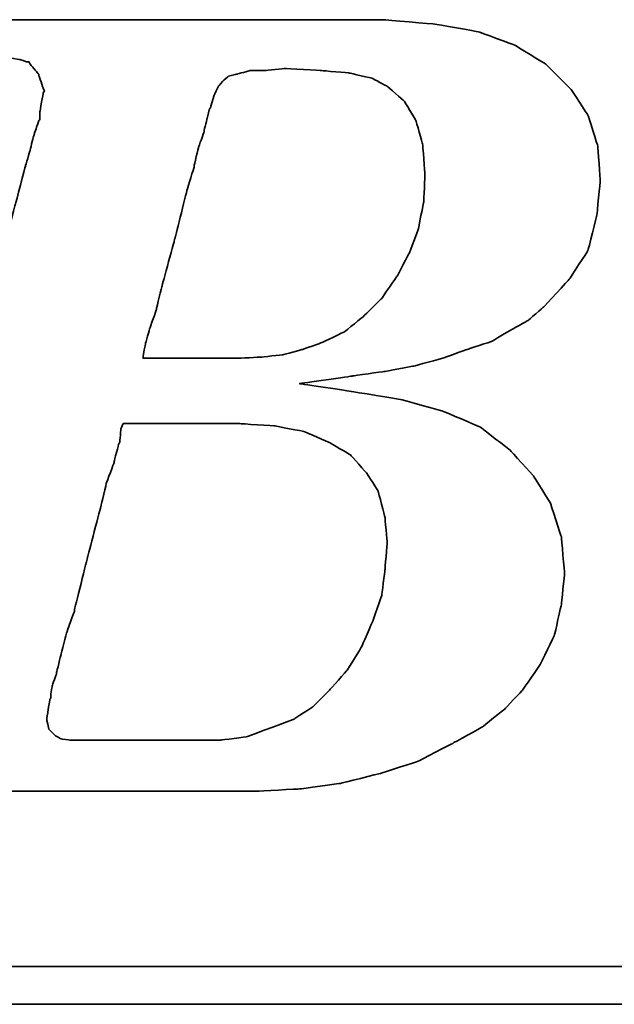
# Model space of a CAD drawing. Header units: millimetres. Extents: x 346 to 653, y 207 to 305.
# Tile 32 of 45: x 572.39 to 574.19, y 236.38 to 239.37. Entities that reach past the tile are written whole.
import ezdxf

# ---------------------------------------------------------------- set-up
doc = ezdxf.new("R2010")
doc.units = ezdxf.units.MM
doc.layers.add('DIM', color=4, linetype='Continuous')
doc.layers.add('layer 1', color=7, linetype='Continuous')

# ---------------------------------------------------------------- blocks, each defined once
blk = doc.blocks.new('TBI MOTION logo(完整正式版)')
at = {"layer": 'layer 1', "color": 22, "lineweight": 35}
for points, knots in [([(-64.65375, -6.86375), (-64.65375, -6.86375), (-64.84375, -7.29625), (-64.84375, -7.29625), (-64.84375, -7.29625), (-64.84375, -7.29625), (-64.86875, -7.34375), (-64.86875, -7.34375), (-64.86875, -7.34375), (-64.86875, -7.34375), (-64.86875, -7.36875), (-64.86875, -7.36875), (-64.86875, -7.36875), (-64.86875, -7.36875), (-65.15375, -7.65375), (-65.15375, -7.65375), (-65.15375, -7.65375), (-65.15375, -7.65375), (-65.17875, -7.65375), (-65.17875, -7.65375), (-65.17875, -7.65375), (-65.17875, -7.65375), (-65.20375, -7.67875), (-65.20375, -7.67875), (-65.20375, -7.67875), (-65.20375, -7.67875), (-65.58875, -7.87125), (-65.58875, -7.87125), (-65.58875, -7.87125), (-65.58875, -7.87125), (-65.63375, -7.87125), (-65.63375, -7.87125), (-65.63375, -7.87125), (-65.63375, -7.87125), (-65.65875, -7.89375), (-65.65875, -7.89375), (-65.65875, -7.89375), (-65.65875, -7.89375), (-66.09375, -7.94375), (-66.09375, -7.94375), (-66.09375, -7.94375), (-66.09375, -7.94375), (-66.11375, -7.94375), (-66.11375, -7.94375), (-66.11375, -7.94375), (-66.11375, -7.94375), (-66.16375, -7.94375), (-66.16375, -7.94375), (-66.16375, -7.94375), (-66.16375, -7.94375), (-66.30875, -7.94375), (-66.30875, -7.94375), (-66.30875, -7.94375), (-66.30875, -7.94375), (-66.69375, -7.94375), (-66.69375, -7.94375), (-66.69375, -7.94375), (-66.69375, -7.94375), (-67.07375, -7.94375), (-67.07375, -7.94375), (-67.07375, -7.94375), (-67.07375, -7.94375), (-67.12375, -7.94375), (-67.12375, -7.94375), (-67.12375, -7.94375), (-67.12375, -7.94375), (-67.12375, -7.96625), (-67.12375, -7.96625), (-67.12375, -7.96625), (-67.12375, -7.96625), (-67.14875, -7.99125), (-67.14875, -7.99125), (-67.14875, -7.99125), (-67.14875, -7.99125), (-67.24375, -8.34875), (-67.24375, -8.34875), (-67.24375, -8.34875), (-67.24375, -8.34875), (-67.31375, -8.68625), (-67.31375, -8.68625), (-67.31375, -8.68625), (-67.31375, -8.68625), (-67.26875, -8.68625), (-67.26875, -8.68625), (-67.26875, -8.68625), (-67.26875, -8.68625), (-67.07375, -8.68625), (-67.07375, -8.68625), (-67.07375, -8.68625), (-67.07375, -8.68625), (-66.54875, -8.68625), (-66.54875, -8.68625), (-66.54875, -8.68625), (-66.54875, -8.68625), (-65.82625, -8.68625), (-65.82625, -8.68625), (-65.82625, -8.68625), (-65.82625, -8.68625), (-65.01375, -8.68625), (-65.01375, -8.68625), (-65.01375, -8.68625), (-65.01375, -8.68625), (-64.05375, -8.68625), (-64.05375, -8.68625), (-64.05375, -8.68625), (-64.05375, -8.68625), (-62.08375, -8.68625), (-62.08375, -8.68625), (-62.08375, -8.68625), (-62.08375, -8.68625), (-60.06875, -8.68625), (-60.06875, -8.68625), (-60.06875, -8.68625), (-60.06875, -8.68625), (-59.10875, -8.68625), (-59.10875, -8.68625), (-59.10875, -8.68625), (-59.10875, -8.68625), (-58.29375, -8.68625), (-58.29375, -8.68625), (-58.29375, -8.68625), (-58.29375, -8.68625), (-57.57375, -8.68625), (-57.57375, -8.68625), (-57.57375, -8.68625), (-57.57375, -8.68625), (-57.04875, -8.68625), (-57.04875, -8.68625), (-57.04875, -8.68625), (-57.04875, -8.68625), (-56.85375, -8.68625), (-56.85375, -8.68625), (-56.85375, -8.68625), (-56.85375, -8.68625), (-56.70875, -8.68625), (-56.70875, -8.68625), (-56.70875, -8.68625), (-56.70875, -8.68625), (-56.61375, -8.68625), (-56.61375, -8.68625), (-56.61375, -8.68625), (-56.61375, -8.68625), (-56.56875, -8.68625), (-56.56875, -8.68625), (-56.56875, -8.68625), (-56.56875, -8.68625), (-55.65375, -8.63875), (-55.65375, -8.63875), (-55.65375, -8.63875), (-55.65375, -8.63875), (-54.76875, -8.51875), (-54.76875, -8.51875), (-54.76875, -8.51875), (-54.76875, -8.51875), (-53.90375, -8.30375), (-53.90375, -8.30375), (-53.90375, -8.30375), (-53.90375, -8.30375), (-53.08875, -8.03875), (-53.08875, -8.03875), (-53.08875, -8.03875), (-53.08875, -8.03875), (-52.34375, -7.65375), (-52.34375, -7.65375), (-52.34375, -7.65375), (-52.34375, -7.65375), (-51.69875, -7.29625), (-51.69875, -7.29625), (-51.69875, -7.29625), (-51.69875, -7.29625), (-51.21875, -6.91125), (-51.21875, -6.91125), (-51.21875, -6.91125), (-51.21875, -6.91125), (-50.83375, -6.50375), (-50.83375, -6.50375), (-50.83375, -6.50375), (-50.83375, -6.50375), (-50.44875, -5.94875), (-50.44875, -5.94875), (-50.44875, -5.94875), (-50.44875, -5.94875), (-50.13875, -5.30375), (-50.13875, -5.30375), (-50.13875, -5.30375), (-50.13875, -5.30375), (-49.99375, -4.65375), (-49.99375, -4.65375), (-49.99375, -4.65375), (-49.99375, -4.65375), (-49.92375, -3.98375), (-49.92375, -3.98375), (-49.92375, -3.98375), (-49.92375, -3.98375), (-49.99375, -3.19374), (-49.99375, -3.19374), (-49.99375, -3.19374), (-49.99375, -3.19374), (-50.23374, -2.44874), (-50.23374, -2.44874), (-50.23374, -2.44874), (-50.23374, -2.44874), (-50.59375, -1.87374), (-50.59375, -1.87374), (-50.59375, -1.87374), (-50.59375, -1.87374), (-51.09875, -1.31874), (-51.09875, -1.31874), (-51.09875, -1.31874), (-51.09875, -1.31874), (-51.74375, -0.81875), (-51.74375, -0.81875), (-51.74375, -0.81875), (-51.74375, -0.81875), (-52.53875, -0.48125), (-52.53875, -0.48125), (-52.53875, -0.48125), (-52.53875, -0.48125), (-53.47375, -0.21875), (-53.47375, -0.21875), (-53.47375, -0.21875), (-53.47375, -0.21875), (-54.52875, -0.04874), (-54.52875, -0.04874), (-54.52875, -0.04874), (-54.52875, -0.04874), (-55.65375, 0.12125), (-55.65375, 0.12125), (-55.65375, 0.12125), (-55.65375, 0.12125), (-54.50375, 0.28624), (-54.50375, 0.28624), (-54.50375, 0.28624), (-54.50375, 0.28624), (-53.83375, 0.38124), (-53.83375, 0.38124), (-53.83375, 0.38124), (-53.83375, 0.38124), (-53.18375, 0.50125), (-53.18375, 0.50125), (-53.18375, 0.50125), (-53.18375, 0.50125), (-52.55875, 0.66874), (-52.55875, 0.66874), (-52.55875, 0.66874), (-52.55875, 0.66874), (-52.03375, 0.86124), (-52.03375, 0.86124), (-52.03375, 0.86124), (-52.03375, 0.86124), (-51.50374, 1.03124), (-51.50374, 1.03124), (-51.50374, 1.03124), (-51.50374, 1.03124), (-51.09875, 1.27125), (-51.09875, 1.27125), (-51.09875, 1.27125), (-51.09875, 1.27125), (-50.71375, 1.48624), (-50.71375, 1.48624), (-50.71375, 1.48624), (-50.71375, 1.48624), (-50.37625, 1.77625), (-50.37625, 1.77625), (-50.37625, 1.77625), (-50.37625, 1.77625), (-49.82375, 2.37625), (-49.82375, 2.37625), (-49.82375, 2.37625), (-49.82375, 2.37625), (-49.41875, 2.99625), (-49.41875, 2.99625), (-49.41875, 2.99625), (-49.41875, 2.99625), (-49.22375, 3.76625), (-49.22375, 3.76625), (-49.22375, 3.76625), (-49.22375, 3.76625), (-49.15375, 4.50874), (-49.15375, 4.50874), (-49.15375, 4.50874), (-49.15375, 4.50874), (-49.20375, 5.25125), (-49.20375, 5.25125), (-49.20375, 5.25125), (-49.20375, 5.25125), (-49.41875, 5.92625), (-49.41875, 5.92625), (-49.41875, 5.92625), (-49.41875, 5.92625), (-49.77875, 6.47625), (-49.77875, 6.47625), (-49.77875, 6.47625), (-49.77875, 6.47625), (-50.33125, 7.02624), (-50.33125, 7.02624), (-50.33125, 7.02624), (-50.33125, 7.02624), (-51.00125, 7.43625), (-51.00125, 7.43625), (-51.00125, 7.43625), (-51.00125, 7.43625), (-51.79375, 7.72625), (-51.79375, 7.72625), (-51.79375, 7.72625), (-51.79375, 7.72625), (-52.72875, 7.89124), (-52.72875, 7.89124), (-52.72875, 7.89124), (-52.72875, 7.89124), (-53.83375, 7.98625), (-53.83375, 7.98625), (-53.83375, 7.98625), (-53.83375, 7.98625), (-53.92875, 7.98625), (-53.92875, 7.98625), (-53.92875, 7.98625), (-53.92875, 7.98625), (-54.26375, 7.98625), (-54.26375, 7.98625), (-54.26375, 7.98625), (-54.26375, 7.98625), (-54.74375, 7.98625), (-54.74375, 7.98625), (-54.74375, 7.98625), (-54.74375, 7.98625), (-55.36875, 7.98625), (-55.36875, 7.98625), (-55.36875, 7.98625), (-55.36875, 7.98625), (-56.13375, 7.98625), (-56.13375, 7.98625), (-56.13375, 7.98625), (-56.13375, 7.98625), (-56.94875, 7.98625), (-56.94875, 7.98625), (-56.94875, 7.98625), (-56.94875, 7.98625), (-58.77625, 7.98625), (-58.77625, 7.98625), (-58.77625, 7.98625), (-58.77625, 7.98625), (-60.59875, 7.98625), (-60.59875, 7.98625), (-60.59875, 7.98625), (-60.59875, 7.98625), (-61.41375, 7.98625), (-61.41375, 7.98625), (-61.41375, 7.98625), (-61.41375, 7.98625), (-62.17875, 7.98625), (-62.17875, 7.98625), (-62.17875, 7.98625), (-62.17875, 7.98625), (-62.80375, 7.98625), (-62.80375, 7.98625), (-62.80375, 7.98625), (-62.80375, 7.98625), (-63.30625, 7.98625), (-63.30625, 7.98625), (-63.30625, 7.98625), (-63.30625, 7.98625), (-63.57375, 7.98625), (-63.57375, 7.98625), (-63.57375, 7.98625), (-63.57375, 7.98625), (-63.57375, 7.96375), (-63.57375, 7.96375), (-63.57375, 7.96375), (-63.57375, 7.96375), (-63.59875, 7.94125), (-63.59875, 7.94125), (-63.59875, 7.94125), (-63.59875, 7.94125), (-63.69375, 7.55625), (-63.69375, 7.55625), (-63.69375, 7.55625), (-63.69375, 7.55625), (-63.76375, 7.24624), (-63.76375, 7.24624), (-63.76375, 7.24624), (-63.76375, 7.24624), (-63.23875, 7.24624), (-63.23875, 7.24624), (-63.23875, 7.24624), (-63.23875, 7.24624), (-62.75875, 7.24624), (-62.75875, 7.24624), (-62.75875, 7.24624), (-62.75875, 7.24624), (-62.61125, 7.24624), (-62.61125, 7.24624), (-62.61125, 7.24624), (-62.61125, 7.24624), (-62.56625, 7.24624), (-62.56625, 7.24624), (-62.56625, 7.24624), (-62.56625, 7.24624), (-62.22875, 7.24624), (-62.22875, 7.24624), (-62.22875, 7.24624), (-62.22875, 7.24624), (-62.20375, 7.24624), (-62.20375, 7.24624), (-62.20375, 7.24624), (-62.20375, 7.24624), (-62.17875, 7.21875), (-62.17875, 7.21875), (-62.17875, 7.21875), (-62.17875, 7.21875), (-61.96375, 7.17125), (-61.96375, 7.17125), (-61.96375, 7.17125), (-61.96375, 7.17125), (-61.72375, 7.12624), (-61.72375, 7.12624), (-61.72375, 7.12624), (-61.72375, 7.12624), (-61.70375, 7.12624), (-61.70375, 7.12624), (-61.70375, 7.12624), (-61.70375, 7.12624), (-61.55875, 7.07624), (-61.55875, 7.07624), (-61.55875, 7.07624), (-61.55875, 7.07624), (-61.50875, 7.07624), (-61.50875, 7.07624), (-61.50875, 7.07624), (-61.50875, 7.07624), (-61.48375, 7.02624), (-61.48375, 7.02624), (-61.48375, 7.02624), (-61.48375, 7.02624), (-61.31875, 6.83375), (-61.31875, 6.83375), (-61.31875, 6.83375), (-61.31875, 6.83375), (-61.29375, 6.81125), (-61.29375, 6.81125), (-61.29375, 6.81125), (-61.29375, 6.81125), (-61.29375, 6.78625), (-61.29375, 6.78625), (-61.29375, 6.78625), (-61.29375, 6.78625), (-61.19875, 6.50124), (-61.19875, 6.50124), (-61.19875, 6.50124), (-61.19875, 6.50124), (-61.17375, 6.45124), (-61.17375, 6.45124), (-61.17375, 6.45124), (-61.17375, 6.45124), (-61.19875, 6.40625), (-61.19875, 6.40625), (-61.19875, 6.40625), (-61.19875, 6.40625), (-61.26875, 5.99624), (-61.26875, 5.99624), (-61.26875, 5.99624), (-61.26875, 5.99624), (-61.26875, 5.85125), (-61.26875, 5.85125), (-61.26875, 5.85125), (-61.26875, 5.85125), (-61.26875, 5.82625), (-61.26875, 5.82625), (-61.26875, 5.82625), (-61.26875, 5.82625), (-61.29375, 5.80625), (-61.29375, 5.80625), (-61.29375, 5.80625), (-61.29375, 5.80625), (-61.34125, 5.66125), (-61.34125, 5.66125), (-61.34125, 5.66125), (-61.34125, 5.66125), (-61.41375, 5.44625), (-61.41375, 5.44625), (-61.41375, 5.44625), (-61.41375, 5.44625), (-61.48375, 5.15625), (-61.48375, 5.15625), (-61.48375, 5.15625), (-61.48375, 5.15625), (-61.58375, 4.82124), (-61.58375, 4.82124), (-61.58375, 4.82124), (-61.58375, 4.82124), (-61.79875, 4.00375), (-61.79875, 4.00375), (-61.79875, 4.00375), (-61.79875, 4.00375), (-62.05875, 2.99625), (-62.05875, 2.99625), (-62.05875, 2.99625), (-62.05875, 2.99625), (-62.34875, 1.91625), (-62.34875, 1.91625), (-62.34875, 1.91625), (-62.34875, 1.91625), (-62.97375, -0.41124), (-62.97375, -0.41124), (-62.97375, -0.41124), (-62.97375, -0.41124), (-63.59875, -2.75875), (-63.59875, -2.75875), (-63.59875, -2.75875), (-63.59875, -2.75875), (-63.88375, -3.86374), (-63.88375, -3.86374), (-63.88375, -3.86374), (-63.88375, -3.86374), (-64.14875, -4.82374), (-64.14875, -4.82374), (-64.14875, -4.82374), (-64.14875, -4.82374), (-64.36375, -5.64125), (-64.36375, -5.64125), (-64.36375, -5.64125), (-64.36375, -5.64125), (-64.43625, -5.97625), (-64.43625, -5.97625), (-64.43625, -5.97625), (-64.43625, -5.97625), (-64.50875, -6.28625), (-64.50875, -6.28625), (-64.50875, -6.28625), (-64.50875, -6.28625), (-64.50875, -6.30875), (-64.50875, -6.30875), (-64.50875, -6.30875), (-64.50875, -6.30875), (-64.57875, -6.50375), (-64.57875, -6.50375), (-64.57875, -6.50375), (-64.57875, -6.50375), (-64.62875, -6.69625), (-64.62875, -6.69625), (-64.62875, -6.69625), (-64.62875, -6.69625), (-64.62875, -6.76875), (-64.62875, -6.76875), (-64.62875, -6.76875), (-64.62875, -6.76875), (-64.62875, -6.81375), (-64.62875, -6.81375), (-64.62875, -6.81375), (-64.62875, -6.81375), (-64.62875, -6.83875), (-64.62875, -6.83875), (-64.62875, -6.83875), (-64.62875, -6.83875), (-64.65375, -6.86375), (-64.65375, -6.86375)], [0, 0, 0, 0, 0.00719424, 0.00719424, 0.00719424, 0.00719425, 0.01438849, 0.01438849, 0.01438849, 0.0143885, 0.02158273, 0.02158273, 0.02158273, 0.02158274, 0.02877698, 0.02877698, 0.02877698, 0.02877699, 0.03597122, 0.03597122, 0.03597122, 0.03597123, 0.04316547, 0.04316547, 0.04316547, 0.04316548, 0.05035971, 0.05035971, 0.05035971, 0.05035972, 0.05755396, 0.05755396, 0.05755396, 0.05755397, 0.0647482, 0.0647482, 0.0647482, 0.06474821, 0.07194245, 0.07194245, 0.07194245, 0.07194246, 0.07913669, 0.07913669, 0.07913669, 0.0791367, 0.08633094, 0.08633094, 0.08633094, 0.08633095, 0.09352518, 0.09352518, 0.09352518, 0.09352519, 0.10071942, 0.10071942, 0.10071942, 0.10071943, 0.10791367, 0.10791367, 0.10791367, 0.10791368, 0.11510791, 0.11510791, 0.11510791, 0.11510792, 0.12230216, 0.12230216, 0.12230216, 0.12230217, 0.1294964, 0.1294964, 0.1294964, 0.12949641, 0.13669065, 0.13669065, 0.13669065, 0.13669066, 0.14388489, 0.14388489, 0.14388489, 0.1438849, 0.15107914, 0.15107914, 0.15107914, 0.15107915, 0.15827338, 0.15827338, 0.15827338, 0.15827339, 0.16546763, 0.16546763, 0.16546763, 0.16546764, 0.17266187, 0.17266187, 0.17266187, 0.17266188, 0.17985612, 0.17985612, 0.17985612, 0.17985613, 0.18705036, 0.18705036, 0.18705036, 0.18705037, 0.1942446, 0.1942446, 0.1942446, 0.19424461, 0.20143885, 0.20143885, 0.20143885, 0.20143886, 0.20863309, 0.20863309, 0.20863309, 0.2086331, 0.21582734, 0.21582734, 0.21582734, 0.21582735, 0.22302158, 0.22302158, 0.22302158, 0.22302159, 0.23021583, 0.23021583, 0.23021583, 0.23021584, 0.23741007, 0.23741007, 0.23741007, 0.23741008, 0.24460432, 0.24460432, 0.24460432, 0.24460433, 0.25179856, 0.25179856, 0.25179856, 0.25179857, 0.25899281, 0.25899281, 0.25899281, 0.25899282, 0.26618705, 0.26618705, 0.26618705, 0.26618706, 0.27338129, 0.27338129, 0.27338129, 0.2733813, 0.28057554, 0.28057554, 0.28057554, 0.28057555, 0.28776978, 0.28776978, 0.28776978, 0.28776979, 0.29496403, 0.29496403, 0.29496403, 0.29496404, 0.30215827, 0.30215827, 0.30215827, 0.30215828, 0.30935252, 0.30935252, 0.30935252, 0.30935253, 0.31654676, 0.31654676, 0.31654676, 0.31654677, 0.32374101, 0.32374101, 0.32374101, 0.32374102, 0.33093525, 0.33093525, 0.33093525, 0.33093526, 0.3381295, 0.3381295, 0.3381295, 0.33812951, 0.34532374, 0.34532374, 0.34532374, 0.34532375, 0.35251799, 0.35251799, 0.35251799, 0.352518, 0.35971223, 0.35971223, 0.35971223, 0.35971224, 0.36690647, 0.36690647, 0.36690647, 0.36690648, 0.37410072, 0.37410072, 0.37410072, 0.37410073, 0.38129496, 0.38129496, 0.38129496, 0.38129497, 0.38848921, 0.38848921, 0.38848921, 0.38848922, 0.39568345, 0.39568345, 0.39568345, 0.39568346, 0.4028777, 0.4028777, 0.4028777, 0.40287771, 0.41007194, 0.41007194, 0.41007194, 0.41007195, 0.41726619, 0.41726619, 0.41726619, 0.4172662, 0.42446043, 0.42446043, 0.42446043, 0.42446044, 0.43165468, 0.43165468, 0.43165468, 0.43165469, 0.43884892, 0.43884892, 0.43884892, 0.43884893, 0.44604317, 0.44604317, 0.44604317, 0.44604318, 0.45323741, 0.45323741, 0.45323741, 0.45323742, 0.46043165, 0.46043165, 0.46043165, 0.46043166, 0.4676259, 0.4676259, 0.4676259, 0.46762591, 0.47482014, 0.47482014, 0.47482014, 0.47482015, 0.48201439, 0.48201439, 0.48201439, 0.4820144, 0.48920863, 0.48920863, 0.48920863, 0.48920864, 0.49640288, 0.49640288, 0.49640288, 0.49640289, 0.50359712, 0.50359712, 0.50359712, 0.50359713, 0.51079137, 0.51079137, 0.51079137, 0.51079138, 0.51798561, 0.51798561, 0.51798561, 0.51798562, 0.52517986, 0.52517986, 0.52517986, 0.52517987, 0.5323741, 0.5323741, 0.5323741, 0.53237411, 0.53956835, 0.53956835, 0.53956835, 0.53956836, 0.54676259, 0.54676259, 0.54676259, 0.5467626, 0.55395683, 0.55395683, 0.55395683, 0.55395684, 0.56115108, 0.56115108, 0.56115108, 0.56115109, 0.56834532, 0.56834532, 0.56834532, 0.56834533, 0.57553957, 0.57553957, 0.57553957, 0.57553958, 0.58273381, 0.58273381, 0.58273381, 0.58273382, 0.58992806, 0.58992806, 0.58992806, 0.58992807, 0.5971223, 0.5971223, 0.5971223, 0.59712231, 0.60431655, 0.60431655, 0.60431655, 0.60431656, 0.61151079, 0.61151079, 0.61151079, 0.6115108, 0.61870504, 0.61870504, 0.61870504, 0.61870505, 0.62589928, 0.62589928, 0.62589928, 0.62589929, 0.63309353, 0.63309353, 0.63309353, 0.63309354, 0.64028777, 0.64028777, 0.64028777, 0.64028778, 0.64748201, 0.64748201, 0.64748201, 0.64748202, 0.65467626, 0.65467626, 0.65467626, 0.65467627, 0.6618705, 0.6618705, 0.6618705, 0.66187051, 0.66906475, 0.66906475, 0.66906475, 0.66906476, 0.67625899, 0.67625899, 0.67625899, 0.676259, 0.68345324, 0.68345324, 0.68345324, 0.68345325, 0.69064748, 0.69064748, 0.69064748, 0.69064749, 0.69784173, 0.69784173, 0.69784173, 0.69784174, 0.70503597, 0.70503597, 0.70503597, 0.70503598, 0.71223022, 0.71223022, 0.71223022, 0.71223023, 0.71942446, 0.71942446, 0.71942446, 0.71942447, 0.72661871, 0.72661871, 0.72661871, 0.72661872, 0.73381295, 0.73381295, 0.73381295, 0.73381296, 0.74100719, 0.74100719, 0.74100719, 0.7410072, 0.74820144, 0.74820144, 0.74820144, 0.74820145, 0.75539568, 0.75539568, 0.75539568, 0.75539569, 0.76258993, 0.76258993, 0.76258993, 0.76258994, 0.76978417, 0.76978417, 0.76978417, 0.76978418, 0.77697842, 0.77697842, 0.77697842, 0.77697843, 0.78417266, 0.78417266, 0.78417266, 0.78417267, 0.79136691, 0.79136691, 0.79136691, 0.79136692, 0.79856115, 0.79856115, 0.79856115, 0.79856116, 0.8057554, 0.8057554, 0.8057554, 0.80575541, 0.81294964, 0.81294964, 0.81294964, 0.81294965, 0.82014388, 0.82014388, 0.82014388, 0.82014389, 0.82733813, 0.82733813, 0.82733813, 0.82733814, 0.83453237, 0.83453237, 0.83453237, 0.83453238, 0.84172662, 0.84172662, 0.84172662, 0.84172663, 0.84892086, 0.84892086, 0.84892086, 0.84892087, 0.85611511, 0.85611511, 0.85611511, 0.85611512, 0.86330935, 0.86330935, 0.86330935, 0.86330936, 0.8705036, 0.8705036, 0.8705036, 0.87050361, 0.87769784, 0.87769784, 0.87769784, 0.87769785, 0.88489209, 0.88489209, 0.88489209, 0.8848921, 0.89208633, 0.89208633, 0.89208633, 0.89208634, 0.89928058, 0.89928058, 0.89928058, 0.89928059, 0.90647482, 0.90647482, 0.90647482, 0.90647483, 0.91366906, 0.91366906, 0.91366906, 0.91366907, 0.92086331, 0.92086331, 0.92086331, 0.92086332, 0.92805755, 0.92805755, 0.92805755, 0.92805756, 0.9352518, 0.9352518, 0.9352518, 0.93525181, 0.94244604, 0.94244604, 0.94244604, 0.94244605, 0.94964029, 0.94964029, 0.94964029, 0.9496403, 0.95683453, 0.95683453, 0.95683453, 0.95683454, 0.96402878, 0.96402878, 0.96402878, 0.96402879, 0.97122302, 0.97122302, 0.97122302, 0.97122303, 0.97841727, 0.97841727, 0.97841727, 0.97841728, 0.98561151, 0.98561151, 0.98561151, 0.98561152, 0.99280576, 0.99280576, 0.99280576, 0.99280577, 1, 1, 1, 1]), ([(-57.50375, 6.35625), (-57.50375, 6.35625), (-57.57375, 6.11625), (-57.57375, 6.11625), (-57.57375, 6.11625), (-57.57375, 6.11625), (-57.57375, 6.09125), (-57.57375, 6.09125), (-57.57375, 6.09125), (-57.57375, 6.09125), (-57.59875, 6.06625), (-57.59875, 6.06625), (-57.59875, 6.06625), (-57.59875, 6.06625), (-57.64875, 5.87625), (-57.64875, 5.87625), (-57.64875, 5.87625), (-57.64875, 5.87625), (-57.71875, 5.58875), (-57.71875, 5.58875), (-57.71875, 5.58875), (-57.71875, 5.58875), (-57.71875, 5.56625), (-57.71875, 5.56625), (-57.71875, 5.56625), (-57.71875, 5.56625), (-57.83875, 5.23125), (-57.83875, 5.23125), (-57.83875, 5.23125), (-57.83875, 5.23125), (-57.93625, 4.82124), (-57.93625, 4.82124), (-57.93625, 4.82124), (-57.93625, 4.82124), (-57.93625, 4.79624), (-57.93625, 4.79624), (-57.93625, 4.79624), (-57.93625, 4.79624), (-58.07875, 4.34125), (-58.07875, 4.34125), (-58.07875, 4.34125), (-58.07875, 4.34125), (-58.34375, 3.28625), (-58.34375, 3.28625), (-58.34375, 3.28625), (-58.34375, 3.28625), (-58.62875, 2.23124), (-58.62875, 2.23124), (-58.62875, 2.23124), (-58.62875, 2.23124), (-58.74875, 1.75125), (-58.74875, 1.75125), (-58.74875, 1.75125), (-58.74875, 1.75125), (-58.74875, 1.72625), (-58.74875, 1.72625), (-58.74875, 1.72625), (-58.74875, 1.72625), (-58.89375, 1.31625), (-58.89375, 1.31625), (-58.89375, 1.31625), (-58.89375, 1.31625), (-58.98875, 0.98124), (-58.98875, 0.98124), (-58.98875, 0.98124), (-58.98875, 0.98124), (-59.03875, 0.71625), (-59.03875, 0.71625), (-59.03875, 0.71625), (-59.03875, 0.71625), (-59.03875, 0.66874), (-59.03875, 0.66874), (-59.03875, 0.66874), (-59.03875, 0.66874), (-58.91875, 0.66874), (-58.91875, 0.66874), (-58.91875, 0.66874), (-58.91875, 0.66874), (-58.53375, 0.66874), (-58.53375, 0.66874), (-58.53375, 0.66874), (-58.53375, 0.66874), (-58.10375, 0.66874), (-58.10375, 0.66874), (-58.10375, 0.66874), (-58.10375, 0.66874), (-57.66875, 0.66874), (-57.66875, 0.66874), (-57.66875, 0.66874), (-57.66875, 0.66874), (-57.33375, 0.66874), (-57.33375, 0.66874), (-57.33375, 0.66874), (-57.33375, 0.66874), (-57.09375, 0.66874), (-57.09375, 0.66874), (-57.09375, 0.66874), (-57.09375, 0.66874), (-56.99875, 0.66874), (-56.99875, 0.66874), (-56.99875, 0.66874), (-56.99875, 0.66874), (-56.49375, 0.69374), (-56.49375, 0.69374), (-56.49375, 0.69374), (-56.49375, 0.69374), (-56.01375, 0.74374), (-56.01375, 0.74374), (-56.01375, 0.74374), (-56.01375, 0.74374), (-55.58375, 0.86124), (-55.58375, 0.86124), (-55.58375, 0.86124), (-55.58375, 0.86124), (-55.17375, 1.00624), (-55.17375, 1.00624), (-55.17375, 1.00624), (-55.17375, 1.00624), (-54.67375, 1.24625), (-54.67375, 1.24625), (-54.67375, 1.24625), (-54.67375, 1.24625), (-54.26375, 1.58124), (-54.26375, 1.58124), (-54.26375, 1.58124), (-54.26375, 1.58124), (-53.87875, 1.96374), (-53.87875, 1.96374), (-53.87875, 1.96374), (-53.87875, 1.96374), (-53.54375, 2.44625), (-53.54375, 2.44625), (-53.54375, 2.44625), (-53.54375, 2.44625), (-53.27875, 2.95125), (-53.27875, 2.95125), (-53.27875, 2.95125), (-53.27875, 2.95125), (-53.08875, 3.45124), (-53.08875, 3.45124), (-53.08875, 3.45124), (-53.08875, 3.45124), (-52.96875, 4.05124), (-52.96875, 4.05124), (-52.96875, 4.05124), (-52.96875, 4.05124), (-52.94375, 4.65125), (-52.94375, 4.65125), (-52.94375, 4.65125), (-52.94375, 4.65125), (-52.99375, 5.30125), (-52.99375, 5.30125), (-52.99375, 5.30125), (-52.99375, 5.30125), (-53.13875, 5.80625), (-53.13875, 5.80625), (-53.13875, 5.80625), (-53.13875, 5.80625), (-53.39875, 6.23625), (-53.39875, 6.23625), (-53.39875, 6.23625), (-53.39875, 6.23625), (-53.75875, 6.54875), (-53.75875, 6.54875), (-53.75875, 6.54875), (-53.75875, 6.54875), (-54.07375, 6.71625), (-54.07375, 6.71625), (-54.07375, 6.71625), (-54.07375, 6.71625), (-54.57375, 6.83375), (-54.57375, 6.83375), (-54.57375, 6.83375), (-54.57375, 6.83375), (-55.17375, 6.88625), (-55.17375, 6.88625), (-55.17375, 6.88625), (-55.17375, 6.88625), (-55.96875, 6.93125), (-55.96875, 6.93125), (-55.96875, 6.93125), (-55.96875, 6.93125), (-56.39875, 6.88625), (-56.39875, 6.88625), (-56.39875, 6.88625), (-56.39875, 6.88625), (-56.42125, 6.88625), (-56.42125, 6.88625), (-56.42125, 6.88625), (-56.42125, 6.88625), (-56.73375, 6.88625), (-56.73375, 6.88625), (-56.73375, 6.88625), (-56.73375, 6.88625), (-56.99875, 6.81125), (-56.99875, 6.81125), (-56.99875, 6.81125), (-56.99875, 6.81125), (-57.02375, 6.81125), (-57.02375, 6.81125), (-57.02375, 6.81125), (-57.02375, 6.81125), (-57.18875, 6.76625), (-57.18875, 6.76625), (-57.18875, 6.76625), (-57.18875, 6.76625), (-57.30875, 6.66625), (-57.30875, 6.66625), (-57.30875, 6.66625), (-57.30875, 6.66625), (-57.40875, 6.54875), (-57.40875, 6.54875), (-57.40875, 6.54875), (-57.40875, 6.54875), (-57.50375, 6.35625), (-57.50375, 6.35625)], [0, 0, 0, 0, 0.01851852, 0.01851852, 0.01851852, 0.01851853, 0.03703704, 0.03703704, 0.03703704, 0.03703705, 0.05555556, 0.05555556, 0.05555556, 0.05555557, 0.07407407, 0.07407407, 0.07407407, 0.07407408, 0.09259259, 0.09259259, 0.09259259, 0.0925926, 0.11111111, 0.11111111, 0.11111111, 0.11111112, 0.12962963, 0.12962963, 0.12962963, 0.12962964, 0.14814815, 0.14814815, 0.14814815, 0.14814816, 0.16666667, 0.16666667, 0.16666667, 0.16666668, 0.18518519, 0.18518519, 0.18518519, 0.1851852, 0.2037037, 0.2037037, 0.2037037, 0.20370371, 0.22222222, 0.22222222, 0.22222222, 0.22222223, 0.24074074, 0.24074074, 0.24074074, 0.24074075, 0.25925926, 0.25925926, 0.25925926, 0.25925927, 0.27777778, 0.27777778, 0.27777778, 0.27777779, 0.2962963, 0.2962963, 0.2962963, 0.29629631, 0.31481481, 0.31481481, 0.31481481, 0.31481482, 0.33333333, 0.33333333, 0.33333333, 0.33333334, 0.35185185, 0.35185185, 0.35185185, 0.35185186, 0.37037037, 0.37037037, 0.37037037, 0.37037038, 0.38888889, 0.38888889, 0.38888889, 0.3888889, 0.40740741, 0.40740741, 0.40740741, 0.40740742, 0.42592593, 0.42592593, 0.42592593, 0.42592594, 0.44444444, 0.44444444, 0.44444444, 0.44444445, 0.46296296, 0.46296296, 0.46296296, 0.46296297, 0.48148148, 0.48148148, 0.48148148, 0.48148149, 0.5, 0.5, 0.5, 0.50000001, 0.51851852, 0.51851852, 0.51851852, 0.51851853, 0.53703704, 0.53703704, 0.53703704, 0.53703705, 0.55555556, 0.55555556, 0.55555556, 0.55555557, 0.57407407, 0.57407407, 0.57407407, 0.57407408, 0.59259259, 0.59259259, 0.59259259, 0.5925926, 0.61111111, 0.61111111, 0.61111111, 0.61111112, 0.62962963, 0.62962963, 0.62962963, 0.62962964, 0.64814815, 0.64814815, 0.64814815, 0.64814816, 0.66666667, 0.66666667, 0.66666667, 0.66666668, 0.68518519, 0.68518519, 0.68518519, 0.6851852, 0.7037037, 0.7037037, 0.7037037, 0.70370371, 0.72222222, 0.72222222, 0.72222222, 0.72222223, 0.74074074, 0.74074074, 0.74074074, 0.74074075, 0.75925926, 0.75925926, 0.75925926, 0.75925927, 0.77777778, 0.77777778, 0.77777778, 0.77777779, 0.7962963, 0.7962963, 0.7962963, 0.79629631, 0.81481481, 0.81481481, 0.81481481, 0.81481482, 0.83333333, 0.83333333, 0.83333333, 0.83333334, 0.85185185, 0.85185185, 0.85185185, 0.85185186, 0.87037037, 0.87037037, 0.87037037, 0.87037038, 0.88888889, 0.88888889, 0.88888889, 0.8888889, 0.90740741, 0.90740741, 0.90740741, 0.90740742, 0.92592593, 0.92592593, 0.92592593, 0.92592594, 0.94444444, 0.94444444, 0.94444444, 0.94444445, 0.96296296, 0.96296296, 0.96296296, 0.96296297, 0.98148148, 0.98148148, 0.98148148, 0.98148149, 1, 1, 1, 1]), ([(-61.03125, -6.57375), (-61.03125, -6.57375), (-61.03125, -6.67125), (-61.03125, -6.67125), (-61.03125, -6.67125), (-61.03125, -6.67125), (-61.05375, -6.69625), (-61.05375, -6.69625), (-61.05375, -6.69625), (-61.05375, -6.69625), (-61.12375, -7.12875), (-61.12375, -7.12875), (-61.12375, -7.12875), (-61.12375, -7.12875), (-61.07875, -7.34375), (-61.07875, -7.34375), (-61.07875, -7.34375), (-61.07875, -7.34375), (-60.93375, -7.48875), (-60.93375, -7.48875), (-60.93375, -7.48875), (-60.93375, -7.48875), (-60.81375, -7.55625), (-60.81375, -7.55625), (-60.81375, -7.55625), (-60.81375, -7.55625), (-60.62375, -7.58375), (-60.62375, -7.58375), (-60.62375, -7.58375), (-60.62375, -7.58375), (-60.30875, -7.58375), (-60.30875, -7.58375), (-60.30875, -7.58375), (-60.30875, -7.58375), (-59.97375, -7.58375), (-59.97375, -7.58375), (-59.97375, -7.58375), (-59.97375, -7.58375), (-59.87875, -7.58375), (-59.87875, -7.58375), (-59.87875, -7.58375), (-59.87875, -7.58375), (-59.63625, -7.58375), (-59.63625, -7.58375), (-59.63625, -7.58375), (-59.63625, -7.58375), (-58.96875, -7.58375), (-58.96875, -7.58375), (-58.96875, -7.58375), (-58.96875, -7.58375), (-58.29375, -7.58375), (-58.29375, -7.58375), (-58.29375, -7.58375), (-58.29375, -7.58375), (-58.05375, -7.58375), (-58.05375, -7.58375), (-58.05375, -7.58375), (-58.05375, -7.58375), (-57.98375, -7.58375), (-57.98375, -7.58375), (-57.98375, -7.58375), (-57.98375, -7.58375), (-57.35875, -7.58375), (-57.35875, -7.58375), (-57.35875, -7.58375), (-57.35875, -7.58375), (-56.78375, -7.50875), (-56.78375, -7.50875), (-56.78375, -7.50875), (-56.78375, -7.50875), (-56.27875, -7.31875), (-56.27875, -7.31875), (-56.27875, -7.31875), (-56.27875, -7.31875), (-55.77375, -7.12875), (-55.77375, -7.12875), (-55.77375, -7.12875), (-55.77375, -7.12875), (-55.36875, -6.86375), (-55.36875, -6.86375), (-55.36875, -6.86375), (-55.36875, -6.86375), (-55.00875, -6.50375), (-55.00875, -6.50375), (-55.00875, -6.50375), (-55.00875, -6.50375), (-54.62375, -6.06875), (-54.62375, -6.06875), (-54.62375, -6.06875), (-54.62375, -6.06875), (-54.31375, -5.56875), (-54.31375, -5.56875), (-54.31375, -5.56875), (-54.31375, -5.56875), (-54.07375, -5.01625), (-54.07375, -5.01625), (-54.07375, -5.01625), (-54.07375, -5.01625), (-53.87875, -4.46374), (-53.87875, -4.46374), (-53.87875, -4.46374), (-53.87875, -4.46374), (-53.80875, -3.91375), (-53.80875, -3.91375), (-53.80875, -3.91375), (-53.80875, -3.91375), (-53.75875, -3.31375), (-53.75875, -3.31375), (-53.75875, -3.31375), (-53.75875, -3.31375), (-53.80875, -2.75875), (-53.80875, -2.75875), (-53.80875, -2.75875), (-53.80875, -2.75875), (-53.95375, -2.20875), (-53.95375, -2.20875), (-53.95375, -2.20875), (-53.95375, -2.20875), (-54.19375, -1.82625), (-54.19375, -1.82625), (-54.19375, -1.82625), (-54.19375, -1.82625), (-54.55375, -1.41875), (-54.55375, -1.41875), (-54.55375, -1.41875), (-54.55375, -1.41875), (-55.00875, -1.15125), (-55.00875, -1.15125), (-55.00875, -1.15125), (-55.00875, -1.15125), (-55.56125, -0.91375), (-55.56125, -0.91375), (-55.56125, -0.91375), (-55.56125, -0.91375), (-56.18125, -0.79375), (-56.18125, -0.79375), (-56.18125, -0.79375), (-56.18125, -0.79375), (-56.94875, -0.74374), (-56.94875, -0.74374), (-56.94875, -0.74374), (-56.94875, -0.74374), (-56.99875, -0.74374), (-56.99875, -0.74374), (-56.99875, -0.74374), (-56.99875, -0.74374), (-57.09375, -0.74374), (-57.09375, -0.74374), (-57.09375, -0.74374), (-57.09375, -0.74374), (-57.38375, -0.74374), (-57.38375, -0.74374), (-57.38375, -0.74374), (-57.38375, -0.74374), (-57.76875, -0.74374), (-57.76875, -0.74374), (-57.76875, -0.74374), (-57.76875, -0.74374), (-58.24625, -0.74374), (-58.24625, -0.74374), (-58.24625, -0.74374), (-58.24625, -0.74374), (-58.72875, -0.74374), (-58.72875, -0.74374), (-58.72875, -0.74374), (-58.72875, -0.74374), (-59.20875, -0.74374), (-59.20875, -0.74374), (-59.20875, -0.74374), (-59.20875, -0.74374), (-59.46875, -0.74374), (-59.46875, -0.74374), (-59.46875, -0.74374), (-59.46875, -0.74374), (-59.51625, -0.83875), (-59.51625, -0.83875), (-59.51625, -0.83875), (-59.51625, -0.83875), (-59.54375, -1.15125), (-59.54375, -1.15125), (-59.54375, -1.15125), (-59.54375, -1.15125), (-59.56375, -1.17874), (-59.56375, -1.17874), (-59.56375, -1.17874), (-59.56375, -1.17874), (-59.66375, -1.55875), (-59.66375, -1.55875), (-59.66375, -1.55875), (-59.66375, -1.55875), (-59.66375, -1.58375), (-59.66375, -1.58375), (-59.66375, -1.58375), (-59.66375, -1.58375), (-59.82875, -2.01874), (-59.82875, -2.01874), (-59.82875, -2.01874), (-59.82875, -2.01874), (-59.94875, -2.52125), (-59.94875, -2.52125), (-59.94875, -2.52125), (-59.94875, -2.52125), (-60.23875, -3.62375), (-60.23875, -3.62375), (-60.23875, -3.62375), (-60.23875, -3.62375), (-60.52375, -4.77624), (-60.52375, -4.77624), (-60.52375, -4.77624), (-60.52375, -4.77624), (-60.52375, -4.79874), (-60.52375, -4.79874), (-60.52375, -4.79874), (-60.52375, -4.79874), (-60.69125, -5.25375), (-60.69125, -5.25375), (-60.69125, -5.25375), (-60.69125, -5.25375), (-60.81375, -5.73625), (-60.81375, -5.73625), (-60.81375, -5.73625), (-60.81375, -5.73625), (-60.90875, -6.11875), (-60.90875, -6.11875), (-60.90875, -6.11875), (-60.90875, -6.11875), (-60.90875, -6.14375), (-60.90875, -6.14375), (-60.90875, -6.14375), (-60.90875, -6.14375), (-61.00375, -6.40875), (-61.00375, -6.40875), (-61.00375, -6.40875), (-61.00375, -6.40875), (-61.03125, -6.57375), (-61.03125, -6.57375)], [0, 0, 0, 0, 0.01694915, 0.01694915, 0.01694915, 0.01694916, 0.03389831, 0.03389831, 0.03389831, 0.03389832, 0.05084746, 0.05084746, 0.05084746, 0.05084747, 0.06779661, 0.06779661, 0.06779661, 0.06779662, 0.08474576, 0.08474576, 0.08474576, 0.08474577, 0.10169492, 0.10169492, 0.10169492, 0.10169493, 0.11864407, 0.11864407, 0.11864407, 0.11864408, 0.13559322, 0.13559322, 0.13559322, 0.13559323, 0.15254237, 0.15254237, 0.15254237, 0.15254238, 0.16949153, 0.16949153, 0.16949153, 0.16949154, 0.18644068, 0.18644068, 0.18644068, 0.18644069, 0.20338983, 0.20338983, 0.20338983, 0.20338984, 0.22033898, 0.22033898, 0.22033898, 0.22033899, 0.23728814, 0.23728814, 0.23728814, 0.23728815, 0.25423729, 0.25423729, 0.25423729, 0.2542373, 0.27118644, 0.27118644, 0.27118644, 0.27118645, 0.28813559, 0.28813559, 0.28813559, 0.2881356, 0.30508475, 0.30508475, 0.30508475, 0.30508476, 0.3220339, 0.3220339, 0.3220339, 0.32203391, 0.33898305, 0.33898305, 0.33898305, 0.33898306, 0.3559322, 0.3559322, 0.3559322, 0.35593221, 0.37288136, 0.37288136, 0.37288136, 0.37288137, 0.38983051, 0.38983051, 0.38983051, 0.38983052, 0.40677966, 0.40677966, 0.40677966, 0.40677967, 0.42372881, 0.42372881, 0.42372881, 0.42372882, 0.44067797, 0.44067797, 0.44067797, 0.44067798, 0.45762712, 0.45762712, 0.45762712, 0.45762713, 0.47457627, 0.47457627, 0.47457627, 0.47457628, 0.49152542, 0.49152542, 0.49152542, 0.49152543, 0.50847458, 0.50847458, 0.50847458, 0.50847459, 0.52542373, 0.52542373, 0.52542373, 0.52542374, 0.54237288, 0.54237288, 0.54237288, 0.54237289, 0.55932203, 0.55932203, 0.55932203, 0.55932204, 0.57627119, 0.57627119, 0.57627119, 0.5762712, 0.59322034, 0.59322034, 0.59322034, 0.59322035, 0.61016949, 0.61016949, 0.61016949, 0.6101695, 0.62711864, 0.62711864, 0.62711864, 0.62711865, 0.6440678, 0.6440678, 0.6440678, 0.64406781, 0.66101695, 0.66101695, 0.66101695, 0.66101696, 0.6779661, 0.6779661, 0.6779661, 0.67796611, 0.69491525, 0.69491525, 0.69491525, 0.69491526, 0.71186441, 0.71186441, 0.71186441, 0.71186442, 0.72881356, 0.72881356, 0.72881356, 0.72881357, 0.74576271, 0.74576271, 0.74576271, 0.74576272, 0.76271186, 0.76271186, 0.76271186, 0.76271187, 0.77966102, 0.77966102, 0.77966102, 0.77966103, 0.79661017, 0.79661017, 0.79661017, 0.79661018, 0.81355932, 0.81355932, 0.81355932, 0.81355933, 0.83050847, 0.83050847, 0.83050847, 0.83050848, 0.84745763, 0.84745763, 0.84745763, 0.84745764, 0.86440678, 0.86440678, 0.86440678, 0.86440679, 0.88135593, 0.88135593, 0.88135593, 0.88135594, 0.89830508, 0.89830508, 0.89830508, 0.89830509, 0.91525424, 0.91525424, 0.91525424, 0.91525425, 0.93220339, 0.93220339, 0.93220339, 0.9322034, 0.94915254, 0.94915254, 0.94915254, 0.94915255, 0.96610169, 0.96610169, 0.96610169, 0.9661017, 0.98305085, 0.98305085, 0.98305085, 0.98305086, 1, 1, 1, 1]), ([(75.90875, -9.47875), (75.90875, -9.47875), (75.90875, -12.28625), (75.90875, -12.28625), (75.90875, -12.28625), (75.90875, -12.28625), (75.90875, -12.47875), (75.90875, -12.47875), (75.90875, -12.47875), (75.90875, -12.47875), (75.71625, -12.47875), (75.71625, -12.47875), (75.71625, -12.47875), (75.71625, -12.47875), (-88.32875, -12.47875), (-88.32875, -12.47875), (-88.32875, -12.47875), (-88.32875, -12.47875), (-88.32875, -13.29375), (-88.32875, -13.29375), (-88.32875, -13.29375), (-88.32875, -13.29375), (82.89125, -13.29375), (82.89125, -13.29375), (82.89125, -13.29375), (82.89125, -13.29375), (75.90875, -9.47875), (75.90875, -9.47875)], [0, 0, 0, 0, 0.14285714, 0.14285714, 0.14285714, 0.14285715, 0.28571429, 0.28571429, 0.28571429, 0.2857143, 0.42857143, 0.42857143, 0.42857143, 0.42857144, 0.57142857, 0.57142857, 0.57142857, 0.57142858, 0.71428571, 0.71428571, 0.71428571, 0.71428572, 0.85714286, 0.85714286, 0.85714286, 0.85714287, 1, 1, 1, 1])]:
    blk.add_open_spline(points, degree=3, knots=knots, dxfattribs=at)

msp = doc.modelspace()

# ---------------------------------------------------------------- block references
at = {"layer": 'DIM', "color": 0, "xscale": 0.1404528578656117, "yscale": 0.1404528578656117, "zscale": 0.1404528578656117}
msp.add_blockref('TBI MOTION logo(完整正式版)', (581.0544, 238.2499), dxfattribs=at)

doc.saveas('drawing.dxf')
